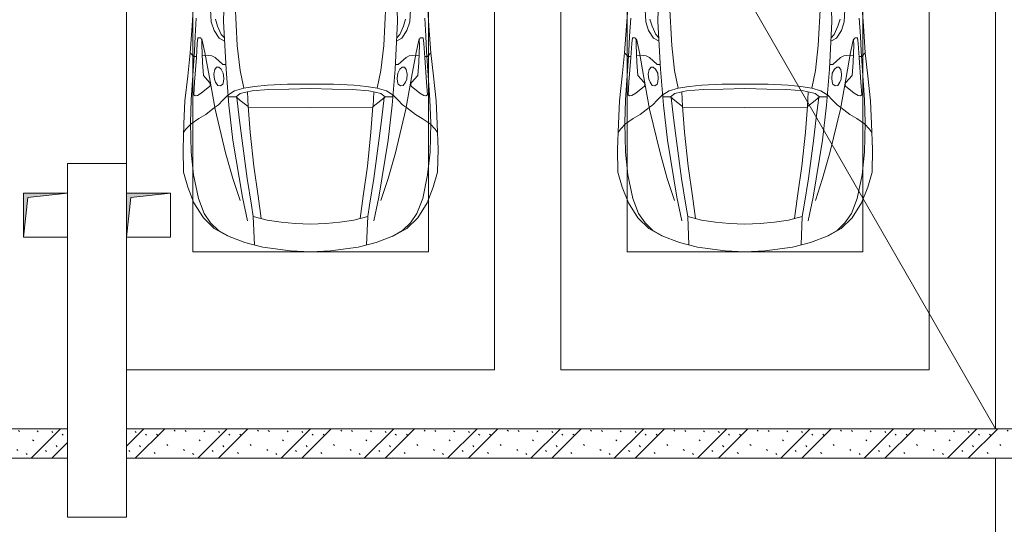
# Model space of a CAD drawing. Header units: millimetres. Extents: x -32229 to 192519, y -13689 to 125138.
# Tile 207 of 256: x 57560 to 64246, y 81301 to 84726. Entities that reach past the tile are written whole.
import ezdxf

# ---------------------------------------------------------------- set-up
doc = ezdxf.new("R2010")
doc.units = ezdxf.units.MM
for name, color, linetype, lineweight in [('A-DETL-GENF-OTLN', 7, 'Continuous', 18), ('A-FLOR-____-OTLN', 7, 'Continuous', 18), ('A-WALL-____-PATT', 7, 'Continuous', 40), ('C-PRKG-____-OTLN', 7, 'Continuous', 18), ('I-WALL-____-MCUT', 7, 'Continuous', 40), ('M-EQPM-____-OTLN', 7, 'Continuous', 18), ('S-COLS-____-MCUT', 7, 'Continuous', 40)]:
    doc.layers.add(name, color=color, linetype=linetype, lineweight=lineweight)
pattern_1 = [(135, (300.56, 377.28), (-565.6854, 6e-14), [10, -790]), (135, (349.8, 474.73), (-565.6854, 6e-14), [10, -790]), (135, (423.93, 473.06), (-565.6854, 6e-14), [10, -790]), (135, (229.92, 447.9), (-565.6854, 6e-14), [10, -790]), (135, (155.08, 447.9), (-565.6854, 6e-14), [10, -790]), (135, (114.9, 369.03), (-565.6854, 6e-14), [10, -790]), (135, (132.43, 285.8), (-565.6854, 6e-14), [10, -790]), (135, (214.66, 322), (-565.6854, 6e-14), [10, -790]), (135, (198.16, 261.88), (-565.6854, 6e-14), [10, -790]), (135, (45.2, 272.9), (-565.6854, 6e-14), [10, -790]), (135, (42.32, 336.16), (-565.6854, 6e-14), [10, -790]), (135, (92.26, 192.24), (-565.6854, 6e-14), [10, -790]), (135, (7.07, 149.2), (-565.6854, 6e-14), [10, -790]), (135, (80.6, 95.1), (-565.6854, 6e-14), [10, -790]), (135, (79.53, 36.94), (-565.6854, 6e-14), [10, -790]), (135, (153.87, 74.56), (-565.6854, 6e-14), [10, -790]), (135, (228.35, 124.8), (-565.6854, 6e-14), [10, -790]), (135, (279.75, 180.4), (-565.6854, 6e-14), [10, -790]), (135, (282.9, 31.63), (-565.6854, 6e-14), [10, -790]), (135, (377.38, 53.45), (-565.6854, 6e-14), [10, -790]), (135, (352.28, 102.7), (-565.6854, 6e-14), [10, -790]), (135, (354.05, 0), (-565.6854, 6e-14), [10, -790]), (135, (553.23, 16.45), (-565.6854, 6e-14), [10, -790]), (135, (542.38, 63.45), (-565.6854, 6e-14), [10, -790]), (135, (536.58, 239.3), (-565.6854, 6e-14), [10, -790]), (135, (475.85, 203.9), (-565.6854, 6e-14), [10, -790]), (135, (475.85, 316.54), (-565.6854, 6e-14), [10, -790]), (135, (520.8, 408.7), (-565.6854, 6e-14), [10, -790]), (135, (551.1, 470.8), (-565.6854, 6e-14), [10, -790]), (135, (235.25, 537.93), (-565.6854, 6e-14), [10, -790]), (135, (407.25, 547.65), (-565.6854, 6e-14), [10, -790]), (135, (94.5, 558.6), (-565.6854, 6e-14), [10, -790]), (135, (46.4, 532.3), (-565.6854, 6e-14), [10, -790]), (135, (85.56, 465.04), (-565.6854, 6e-14), [10, -790]), (135, (355.53, 181.14), (-565.6854, 6e-14), [10, -790]), (135, (362.23, 243.6), (-565.6854, 6e-14), [10, -790]), (135, (413.45, 344.1), (-565.6854, 6e-14), [10, -790]), (135, (286.3, 273.25), (-565.6854, 6e-14), [10, -790]), (135, (423.02, 263.72), (-565.6854, 6e-14), [10, -790]), (135, (162.94, 190.2), (-565.6854, 6e-14), [10, -790]), (135, (470.25, 120.93), (-565.6854, 6e-14), [10, -790]), (135, (484.48, 9.78), (-565.6854, 6e-14), [10, -790]), (45, (0, 212.13), (-565.6854, 0), []), (45, (212.13, 0), (-565.6854, 0), []), (45, (353.55, 0), (-565.6854, 0), []), (45, (0, 353.55), (-565.6854, 0), [])]

# ---------------------------------------------------------------- blocks, each defined once
blk = doc.blocks.new('АР_Машиноместо - 4900x2400_М__5300х2500_-V32--01 ЭЛ')
at = {"layer": 'A-DETL-GENF-OTLN', "color": 253, "lineweight": 13, "true_color": 0xaaaaaa}
for p, q in [((667.8, -2638.3), (659.3, -2936)), ((1832.2, -2638.3), (1840.7, -2936)), ((446, -2964.8), (456.1, -2818.3)), ((2054, -2964.8), (2043.9, -2818.3)), ((618.7, -2966.7), (604.4, -2919.4)), ((659.3, -2936), (676.4, -3260.1)), ((1840.7, -2936), (1823.6, -3260.1)), ((1881.3, -2966.7), (1895.6, -2919.4)), ((432.8, -3149.3), (446, -2964.8)), ((643.6, -3024.6), (618.7, -2966.7)), ((1856.4, -3024.6), (1881.3, -2966.7)), ((2067.2, -3149.3), (2054, -2964.8)), ((485.6, -3046.1), (480.8, -3085)), ((504.5, -3046.6), (485.6, -3046.1)), ((512.2, -3061.4), (504.5, -3046.6)), ((510.9, -3094.6), (512.2, -3061.4)), ((665.1, -3046.1), (643.6, -3024.6)), ((1834.9, -3046.1), (1856.4, -3024.6)), ((1987.8, -3061.4), (1995.5, -3046.6)), ((1989.1, -3094.6), (1987.8, -3061.4)), ((1995.5, -3046.6), (2014.4, -3046.1)), ((2014.4, -3046.1), (2019.2, -3085)), ((480.8, -3085), (474.8, -3179.9)), ((515.3, -3213.7), (510.9, -3094.6)), ((1984.7, -3213.7), (1989.1, -3094.6)), ((2019.2, -3085), (2025.2, -3179.9)), ((415.7, -3305.9), (432.8, -3149.3)), ((456.9, -3174.2), (432.9, -3148.3)), ((475.2, -3173.5), (456.9, -3174.2)), ((474.8, -3179.9), (462.2, -3347.3)), ((558.4, -3165.4), (513.6, -3168)), ((579.5, -3167.7), (558.4, -3165.4)), ((601.7, -3179.4), (579.5, -3167.7)), ((654.5, -3228.1), (601.7, -3179.4)), ((1845.5, -3228.1), (1898.3, -3179.4)), ((1898.3, -3179.4), (1920.5, -3167.7)), ((1920.5, -3167.7), (1941.6, -3165.4)), ((1941.6, -3165.4), (1986.4, -3168)), ((2024.8, -3173.5), (2043.1, -3174.2)), ((2025.2, -3179.9), (2037.8, -3347.3)), ((2043.1, -3174.2), (2067.1, -3148.3)), ((2084.3, -3305.9), (2067.1, -3148.3)), ((522.2, -3303.2), (515.3, -3213.7)), ((599.8, -3262.3), (593.6, -3292.5)), ((612.1, -3245.7), (599.8, -3262.3)), ((626.8, -3246.1), (612.1, -3245.7)), ((643.2, -3259.9), (626.8, -3246.1)), ((657.2, -3286.3), (643.2, -3259.9)), ((674.6, -3227.6), (654.5, -3228.1)), ((676.4, -3260.1), (695.7, -3502.8)), ((1823.6, -3260.1), (1804.3, -3502.8)), ((1825.4, -3227.6), (1845.5, -3228.1)), ((1842.8, -3286.3), (1856.8, -3259.9)), ((1856.8, -3259.9), (1873.2, -3246.1)), ((1873.2, -3246.1), (1887.9, -3245.7)), ((1887.9, -3245.7), (1900.2, -3262.3)), ((1900.2, -3262.3), (1906.4, -3292.5)), ((1977.8, -3303.2), (1984.7, -3213.7)), ((397.1, -3474.2), (415.7, -3305.9)), ((564.6, -3349.7), (522.2, -3303.2)), ((593.6, -3292.5), (597.1, -3327.4)), ((597.1, -3327.4), (605.2, -3346.8)), ((661.1, -3321.2), (657.2, -3286.3)), ((658.7, -3344.5), (661.1, -3321.2)), ((1838.9, -3321.2), (1842.8, -3286.3)), ((1841.3, -3344.5), (1838.9, -3321.2)), ((1902.9, -3327.4), (1894.8, -3346.8)), ((1906.4, -3292.5), (1902.9, -3327.4)), ((1935.4, -3349.7), (1977.8, -3303.2)), ((2102.9, -3474.2), (2084.3, -3305.9)), ((462.2, -3347.3), (456.6, -3434.5)), ((508, -3422.8), (566.8, -3375.1)), ((569.7, -3360.7), (564.6, -3349.7)), ((566.8, -3375.1), (569.7, -3360.7)), ((605.2, -3346.8), (620, -3369.3)), ((620, -3369.3), (638.7, -3372.5)), ((638.7, -3372.5), (654.1, -3360.7)), ((654.1, -3360.7), (658.7, -3344.5)), ((853.3, -3407.2), (811.1, -3414.8)), ((965.3, -3397.8), (853.3, -3407.2)), ((1102.5, -3394.3), (965.3, -3397.8)), ((1250, -3391.3), (1102.5, -3394.3)), ((1250, -3391.3), (1397.5, -3394.3)), ((1397.5, -3394.3), (1534.7, -3397.8)), ((1534.7, -3397.8), (1646.7, -3407.2)), ((1646.7, -3407.2), (1688.9, -3414.8)), ((1845.9, -3360.7), (1841.3, -3344.5)), ((1861.3, -3372.5), (1845.9, -3360.7)), ((1880, -3369.3), (1861.3, -3372.5)), ((1894.8, -3346.8), (1880, -3369.3)), ((1930.3, -3360.7), (1935.4, -3349.7)), ((1933.2, -3375.1), (1930.3, -3360.7)), ((1992, -3422.8), (1933.2, -3375.1)), ((2037.8, -3347.3), (2043.4, -3434.5)), ((390.2, -3630), (397.1, -3474.2)), ((456.6, -3434.5), (466.2, -3441.1)), ((466.2, -3441.1), (481.5, -3439.1)), ((481.5, -3439.1), (508, -3422.8)), ((654.7, -3470.4), (624.9, -3501.2)), ((690.2, -3433.7), (654.7, -3470.4)), ((744.1, -3447.2), (691.3, -3447.2)), ((773, -3424.2), (744.1, -3447.2)), ((744.3, -3447), (773.2, -3472.4)), ((811.1, -3414.8), (773, -3424.2)), ((773.2, -3472.4), (825.6, -3512.1)), ((825.6, -3512.1), (821, -3413)), ((1674.4, -3512.1), (1679, -3413)), ((1726.8, -3472.4), (1674.4, -3512.1)), ((1688.9, -3414.8), (1727, -3424.2)), ((1755.7, -3447), (1726.8, -3472.4)), ((1727, -3424.2), (1755.7, -3447)), ((1755.7, -3447.2), (1808.7, -3447.2)), ((1809.8, -3433.7), (1845.3, -3470.4)), ((1845.3, -3470.4), (1875.1, -3501.2)), ((2018.5, -3439.1), (1992, -3422.8)), ((2033.8, -3441.1), (2018.5, -3439.1)), ((2043.4, -3434.5), (2033.8, -3441.1)), ((2109.8, -3630), (2102.9, -3474.2)), ((598.3, -3518.6), (537.9, -3567)), ((624.9, -3501.2), (598.3, -3518.6)), ((840.1, -3687.8), (826.6, -3509.6)), ((1250, -3520.1), (827.2, -3517.2)), ((1250, -3520.1), (1672.8, -3517.2)), ((1659.9, -3687.8), (1673.4, -3509.6)), ((1875.1, -3501.2), (1901.7, -3518.6)), ((1901.7, -3518.6), (1962.1, -3567)), ((491.4, -3594.2), (438.6, -3629.8)), ((537.9, -3567), (491.4, -3594.2)), ((1962.1, -3567), (2008.6, -3594.2)), ((2008.6, -3594.2), (2061.4, -3629.8)), ((384, -3802.9), (390.2, -3630)), ((403.8, -3665.5), (388.1, -3688.4)), ((438.6, -3629.8), (403.8, -3665.5)), ((2061.4, -3629.8), (2096.2, -3665.5)), ((2096.2, -3665.5), (2111.9, -3688.4)), ((2116, -3802.9), (2109.8, -3630)), ((863.9, -3917.5), (840.1, -3687.8)), ((1636.1, -3917.5), (1659.9, -3687.8)), ((387.4, -3958.4), (384, -3802.9)), ((2112.6, -3958.4), (2116, -3802.9)), ((893.6, -4121.6), (863.9, -3917.5)), ((1606.4, -4121.6), (1636.1, -3917.5)), ((416.4, -4059.2), (387.4, -3958.4)), ((2083.6, -4059.2), (2112.6, -3958.4)), ((458.6, -4167), (416.4, -4059.2)), ((2041.4, -4167), (2083.6, -4059.2)), ((914, -4272.5), (893.6, -4121.6)), ((1586, -4272.5), (1606.4, -4121.6)), ((522.5, -4267.9), (458.6, -4167)), ((1977.5, -4267.9), (2041.4, -4167)), ((596.3, -4340.6), (522.5, -4267.9)), ((955.5, -4283.9), (861, -4259.4)), ((861.2, -4260.3), (869.3, -4451.1)), ((1544.5, -4283.9), (1639, -4259.4)), ((1638.8, -4260.3), (1630.7, -4451.1)), ((1903.7, -4340.6), (1977.5, -4267.9)), ((686, -4391.6), (596.3, -4340.6)), ((1050.4, -4297.3), (955.5, -4283.9)), ((1146, -4306.7), (1050.4, -4297.3)), ((1250, -4312), (1146, -4306.7)), ((1250, -4312), (1354, -4306.7)), ((1354, -4306.7), (1449.6, -4297.3)), ((1449.6, -4297.3), (1544.5, -4283.9)), ((1814, -4391.6), (1903.7, -4340.6)), ((804.4, -4436.7), (686, -4391.6)), ((1695.6, -4436.7), (1814, -4391.6)), ((927, -4466.6), (804.4, -4436.7)), ((1114.6, -4493), (927, -4466.6)), ((1385.4, -4493), (1573, -4466.6)), ((1573, -4466.6), (1695.6, -4436.7)), ((1250, -4500), (1114.6, -4493)), ((1250, -4500), (1385.4, -4493))]:
    blk.add_line(p, q, dxfattribs=at)
at = {"layer": 'A-DETL-GENF-OTLN', "color": 254, "lineweight": 13, "true_color": 0xd4d4d4}
for p, q in [((571.6, -2853.3), (575.7, -2937.4)), ((737.8, -2818.3), (752.8, -3099)), ((1762.2, -2818.3), (1747.2, -3099)), ((1928.4, -2853.3), (1924.3, -2937.4)), ((466.3, -3036.3), (473.9, -2913.7)), ((575.7, -2937.4), (595.2, -2997.9)), ((1924.3, -2937.4), (1904.8, -2997.9)), ((2033.7, -3036.3), (2026.1, -2913.7)), ((595.2, -2997.9), (629, -3048.1)), ((1904.8, -2997.9), (1871, -3048.1)), ((462, -3136.6), (466.3, -3036.3)), ((512.5, -3053.2), (532.7, -3145.9)), ((629, -3048.1), (666.7, -3069.7)), ((1871, -3048.1), (1833.3, -3069.7)), ((1987.5, -3053.2), (1967.3, -3145.9)), ((2038, -3136.6), (2033.7, -3036.3)), ((439.5, -3468.5), (462, -3136.6)), ((752.8, -3099), (771.7, -3268.5)), ((1747.2, -3099), (1728.3, -3268.5)), ((2060.5, -3468.5), (2038, -3136.6)), ((532.7, -3145.9), (564, -3316.2)), ((1967.3, -3145.9), (1936, -3316.2)), ((771.7, -3268.5), (797.1, -3388.2)), ((1728.3, -3268.5), (1702.9, -3388.2)), ((564, -3316.2), (602.3, -3530.2)), ((1936, -3316.2), (1897.7, -3530.2)), ((734.6, -3405.8), (688.5, -3435.5)), ((797.1, -3388.2), (734.6, -3405.8)), ((870, -3377.1), (797.1, -3388.2)), ((957.1, -3368.9), (870, -3377.1)), ((1093.5, -3360.7), (957.1, -3368.9)), ((1250, -3360.7), (1093.5, -3360.7)), ((1250, -3360.7), (1406.5, -3360.7)), ((1406.5, -3360.7), (1542.9, -3368.9)), ((1542.9, -3368.9), (1630, -3377.1)), ((1630, -3377.1), (1702.9, -3388.2)), ((1702.9, -3388.2), (1765.4, -3405.8)), ((1765.4, -3405.8), (1811.5, -3435.5)), ((434.2, -3623.7), (439.5, -3468.5)), ((749.1, -3450.8), (765.5, -3589.1)), ((1750.9, -3450.8), (1734.5, -3589.1)), ((2065.8, -3623.7), (2060.5, -3468.5)), ((602.3, -3530.2), (673.6, -3827.1)), ((695.7, -3502.8), (723.2, -3741.5)), ((1804.3, -3502.8), (1776.8, -3741.5)), ((1897.7, -3530.2), (1826.4, -3827.1)), ((765.5, -3589.1), (785.7, -3746.6)), ((1734.5, -3589.1), (1714.3, -3746.6)), ((438.6, -3823.4), (434.2, -3623.7)), ((2061.4, -3823.4), (2065.8, -3623.7)), ((723.2, -3741.5), (786.9, -4128.3)), ((1776.8, -3741.5), (1713.1, -4128.3)), ((785.7, -3746.6), (819.4, -4000.8)), ((1714.3, -3746.6), (1680.6, -4000.8)), ((454.7, -3976.8), (438.6, -3823.4)), ((673.6, -3827.1), (722.7, -4001.8)), ((1826.4, -3827.1), (1777.3, -4001.8)), ((2045.3, -3976.8), (2061.4, -3823.4)), ((488.6, -4138.1), (454.7, -3976.8)), ((722.7, -4001.8), (771.7, -4149.8)), ((819.4, -4000.8), (849, -4182.8)), ((1680.6, -4000.8), (1651, -4182.8)), ((1777.3, -4001.8), (1728.3, -4149.8)), ((2011.4, -4138.1), (2045.3, -3976.8)), ((527.8, -4239.8), (488.6, -4138.1)), ((786.9, -4128.3), (821.1, -4289.8)), ((1713.1, -4128.3), (1678.9, -4289.8)), ((1972.2, -4239.8), (2011.4, -4138.1)), ((849, -4182.8), (861.2, -4260.3)), ((1651, -4182.8), (1638.8, -4260.3)), ((571.5, -4303.1), (527.8, -4239.8)), ((1928.5, -4303.1), (1972.2, -4239.8)), ((625, -4354.8), (571.5, -4303.1)), ((1875, -4354.8), (1928.5, -4303.1)), ((696.3, -4395.8), (625, -4354.8)), ((1803.7, -4395.8), (1875, -4354.8))]:
    blk.add_line(p, q, dxfattribs=at)
at = {"layer": 'C-PRKG-____-OTLN', "color": 253, "lineweight": 13, "true_color": 0xaaaaaa}
for p, q in [((0, 0), (0, -5300)), ((2500, 0), (2500, -5300)), ((450, -800), (450, -4500)), ((2050, -800), (2050, -4500)), ((450, -4500), (2050, -4500)), ((2500, -5300), (0, -5300))]:
    blk.add_line(p, q, dxfattribs=at)
blk = doc.blocks.new('АР_Машиноместо - 4900x2400_М__5300х2500_-V126--01 ЭЛ')
at = {"layer": 'A-DETL-GENF-OTLN', "color": 253, "lineweight": 13, "true_color": 0xaaaaaa}
for p, q in [((1114.6, 4493), (927, 4466.6)), ((1250, 4500), (1114.6, 4493)), ((1250, 4500), (1385.4, 4493)), ((1385.4, 4493), (1573, 4466.6)), ((804.4, 4436.7), (686, 4391.6)), ((927, 4466.6), (804.4, 4436.7)), ((861.2, 4260.3), (869.3, 4451.1)), ((1573, 4466.6), (1695.6, 4436.7)), ((1638.8, 4260.3), (1630.7, 4451.1)), ((1695.6, 4436.7), (1814, 4391.6)), ((686, 4391.6), (596.3, 4340.6)), ((1814, 4391.6), (1903.7, 4340.6)), ((596.3, 4340.6), (522.5, 4267.9)), ((955.5, 4283.9), (861, 4259.4)), ((1050.4, 4297.3), (955.5, 4283.9)), ((1146, 4306.7), (1050.4, 4297.3)), ((1250, 4312), (1146, 4306.7)), ((1250, 4312), (1354, 4306.7)), ((1354, 4306.7), (1449.6, 4297.3)), ((1449.6, 4297.3), (1544.5, 4283.9)), ((1544.5, 4283.9), (1639, 4259.4)), ((1903.7, 4340.6), (1977.5, 4267.9)), ((522.5, 4267.9), (458.6, 4167)), ((914, 4272.5), (893.6, 4121.6)), ((1586, 4272.5), (1606.4, 4121.6)), ((1977.5, 4267.9), (2041.4, 4167)), ((458.6, 4167), (416.4, 4059.2)), ((2041.4, 4167), (2083.6, 4059.2)), ((893.6, 4121.6), (863.9, 3917.5)), ((1606.4, 4121.6), (1636.1, 3917.5)), ((416.4, 4059.2), (387.4, 3958.4)), ((2083.6, 4059.2), (2112.6, 3958.4)), ((387.4, 3958.4), (384, 3802.9)), ((2112.6, 3958.4), (2116, 3802.9)), ((863.9, 3917.5), (840.1, 3687.8)), ((1636.1, 3917.5), (1659.9, 3687.8)), ((384, 3802.9), (390.2, 3630)), ((2116, 3802.9), (2109.8, 3630)), ((403.8, 3665.5), (388.1, 3688.4)), ((840.1, 3687.8), (826.6, 3509.6)), ((1659.9, 3687.8), (1673.4, 3509.6)), ((2096.2, 3665.5), (2111.9, 3688.4)), ((390.2, 3630), (397.1, 3474.2)), ((438.6, 3629.8), (403.8, 3665.5)), ((491.4, 3594.2), (438.6, 3629.8)), ((2008.6, 3594.2), (2061.4, 3629.8)), ((2061.4, 3629.8), (2096.2, 3665.5)), ((2109.8, 3630), (2102.9, 3474.2)), ((537.9, 3567), (491.4, 3594.2)), ((598.3, 3518.6), (537.9, 3567)), ((1901.7, 3518.6), (1962.1, 3567)), ((1962.1, 3567), (2008.6, 3594.2)), ((624.9, 3501.2), (598.3, 3518.6)), ((654.7, 3470.4), (624.9, 3501.2)), ((676.4, 3260.1), (695.7, 3502.8)), ((773.2, 3472.4), (825.6, 3512.1)), ((825.6, 3512.1), (821, 3413)), ((1250, 3520.1), (827.2, 3517.2)), ((1250, 3520.1), (1672.8, 3517.2)), ((1674.4, 3512.1), (1679, 3413)), ((1726.8, 3472.4), (1674.4, 3512.1)), ((1823.6, 3260.1), (1804.3, 3502.8)), ((1845.3, 3470.4), (1875.1, 3501.2)), ((1875.1, 3501.2), (1901.7, 3518.6)), ((397.1, 3474.2), (415.7, 3305.9)), ((456.6, 3434.5), (466.2, 3441.1)), ((462.2, 3347.3), (456.6, 3434.5)), ((466.2, 3441.1), (481.5, 3439.1)), ((481.5, 3439.1), (508, 3422.8)), ((508, 3422.8), (566.8, 3375.1)), ((690.2, 3433.7), (654.7, 3470.4)), ((744.1, 3447.2), (691.3, 3447.2)), ((773, 3424.2), (744.1, 3447.2)), ((744.3, 3447), (773.2, 3472.4)), ((811.1, 3414.8), (773, 3424.2)), ((853.3, 3407.2), (811.1, 3414.8)), ((1646.7, 3407.2), (1688.9, 3414.8)), ((1688.9, 3414.8), (1727, 3424.2)), ((1755.7, 3447), (1726.8, 3472.4)), ((1727, 3424.2), (1755.7, 3447)), ((1755.7, 3447.2), (1808.7, 3447.2)), ((1809.8, 3433.7), (1845.3, 3470.4)), ((1992, 3422.8), (1933.2, 3375.1)), ((2018.5, 3439.1), (1992, 3422.8)), ((2033.8, 3441.1), (2018.5, 3439.1)), ((2043.4, 3434.5), (2033.8, 3441.1)), ((2037.8, 3347.3), (2043.4, 3434.5)), ((2102.9, 3474.2), (2084.3, 3305.9)), ((474.8, 3179.9), (462.2, 3347.3)), ((564.6, 3349.7), (522.2, 3303.2)), ((569.7, 3360.7), (564.6, 3349.7)), ((566.8, 3375.1), (569.7, 3360.7)), ((597.1, 3327.4), (605.2, 3346.8)), ((605.2, 3346.8), (620, 3369.3)), ((620, 3369.3), (638.7, 3372.5)), ((638.7, 3372.5), (654.1, 3360.7)), ((654.1, 3360.7), (658.7, 3344.5)), ((658.7, 3344.5), (661.1, 3321.2)), ((965.3, 3397.8), (853.3, 3407.2)), ((1102.5, 3394.3), (965.3, 3397.8)), ((1250, 3391.3), (1102.5, 3394.3)), ((1250, 3391.3), (1397.5, 3394.3)), ((1397.5, 3394.3), (1534.7, 3397.8)), ((1534.7, 3397.8), (1646.7, 3407.2)), ((1841.3, 3344.5), (1838.9, 3321.2)), ((1845.9, 3360.7), (1841.3, 3344.5)), ((1861.3, 3372.5), (1845.9, 3360.7)), ((1880, 3369.3), (1861.3, 3372.5)), ((1894.8, 3346.8), (1880, 3369.3)), ((1902.9, 3327.4), (1894.8, 3346.8)), ((1933.2, 3375.1), (1930.3, 3360.7)), ((1930.3, 3360.7), (1935.4, 3349.7)), ((1935.4, 3349.7), (1977.8, 3303.2)), ((2025.2, 3179.9), (2037.8, 3347.3)), ((415.7, 3305.9), (432.8, 3149.3)), ((522.2, 3303.2), (515.3, 3213.7)), ((593.6, 3292.5), (597.1, 3327.4)), ((599.8, 3262.3), (593.6, 3292.5)), ((657.2, 3286.3), (643.2, 3259.9)), ((661.1, 3321.2), (657.2, 3286.3)), ((1838.9, 3321.2), (1842.8, 3286.3)), ((1842.8, 3286.3), (1856.8, 3259.9)), ((1900.2, 3262.3), (1906.4, 3292.5)), ((1906.4, 3292.5), (1902.9, 3327.4)), ((1977.8, 3303.2), (1984.7, 3213.7)), ((2084.3, 3305.9), (2067.1, 3148.3)), ((515.3, 3213.7), (510.9, 3094.6)), ((612.1, 3245.7), (599.8, 3262.3)), ((654.5, 3228.1), (601.7, 3179.4)), ((626.8, 3246.1), (612.1, 3245.7)), ((643.2, 3259.9), (626.8, 3246.1)), ((674.6, 3227.6), (654.5, 3228.1)), ((659.3, 2936), (676.4, 3260.1)), ((1840.7, 2936), (1823.6, 3260.1)), ((1825.4, 3227.6), (1845.5, 3228.1)), ((1845.5, 3228.1), (1898.3, 3179.4)), ((1856.8, 3259.9), (1873.2, 3246.1)), ((1873.2, 3246.1), (1887.9, 3245.7)), ((1887.9, 3245.7), (1900.2, 3262.3)), ((1984.7, 3213.7), (1989.1, 3094.6)), ((432.8, 3149.3), (446, 2964.8)), ((456.9, 3174.2), (432.9, 3148.3)), ((475.2, 3173.5), (456.9, 3174.2)), ((480.8, 3085), (474.8, 3179.9)), ((558.4, 3165.4), (513.6, 3168)), ((579.5, 3167.7), (558.4, 3165.4)), ((601.7, 3179.4), (579.5, 3167.7)), ((1898.3, 3179.4), (1920.5, 3167.7)), ((1920.5, 3167.7), (1941.6, 3165.4)), ((1941.6, 3165.4), (1986.4, 3168)), ((2019.2, 3085), (2025.2, 3179.9)), ((2024.8, 3173.5), (2043.1, 3174.2)), ((2043.1, 3174.2), (2067.1, 3148.3)), ((2067.2, 3149.3), (2054, 2964.8)), ((485.6, 3046.1), (480.8, 3085)), ((510.9, 3094.6), (512.2, 3061.4)), ((1989.1, 3094.6), (1987.8, 3061.4)), ((2014.4, 3046.1), (2019.2, 3085)), ((504.5, 3046.6), (485.6, 3046.1)), ((512.2, 3061.4), (504.5, 3046.6)), ((643.6, 3024.6), (618.7, 2966.7)), ((665.1, 3046.1), (643.6, 3024.6)), ((1834.9, 3046.1), (1856.4, 3024.6)), ((1856.4, 3024.6), (1881.3, 2966.7)), ((1987.8, 3061.4), (1995.5, 3046.6)), ((1995.5, 3046.6), (2014.4, 3046.1)), ((446, 2964.8), (456.1, 2818.3)), ((618.7, 2966.7), (604.4, 2919.4)), ((1881.3, 2966.7), (1895.6, 2919.4)), ((2054, 2964.8), (2043.9, 2818.3)), ((667.8, 2638.3), (659.3, 2936)), ((1832.2, 2638.3), (1840.7, 2936))]:
    blk.add_line(p, q, dxfattribs=at)
at = {"layer": 'A-DETL-GENF-OTLN', "color": 254, "lineweight": 13, "true_color": 0xd4d4d4}
for p, q in [((625, 4354.8), (571.5, 4303.1)), ((696.3, 4395.8), (625, 4354.8)), ((1803.7, 4395.8), (1875, 4354.8)), ((1875, 4354.8), (1928.5, 4303.1)), ((571.5, 4303.1), (527.8, 4239.8)), ((786.9, 4128.3), (821.1, 4289.8)), ((1713.1, 4128.3), (1678.9, 4289.8)), ((1928.5, 4303.1), (1972.2, 4239.8)), ((527.8, 4239.8), (488.6, 4138.1)), ((849, 4182.8), (861.2, 4260.3)), ((1651, 4182.8), (1638.8, 4260.3)), ((1972.2, 4239.8), (2011.4, 4138.1)), ((722.7, 4001.8), (771.7, 4149.8)), ((819.4, 4000.8), (849, 4182.8)), ((1680.6, 4000.8), (1651, 4182.8)), ((1777.3, 4001.8), (1728.3, 4149.8)), ((488.6, 4138.1), (454.7, 3976.8)), ((723.2, 3741.5), (786.9, 4128.3)), ((1776.8, 3741.5), (1713.1, 4128.3)), ((2011.4, 4138.1), (2045.3, 3976.8)), ((454.7, 3976.8), (438.6, 3823.4)), ((673.6, 3827.1), (722.7, 4001.8)), ((785.7, 3746.6), (819.4, 4000.8)), ((1714.3, 3746.6), (1680.6, 4000.8)), ((1826.4, 3827.1), (1777.3, 4001.8)), ((2045.3, 3976.8), (2061.4, 3823.4)), ((438.6, 3823.4), (434.2, 3623.7)), ((602.3, 3530.2), (673.6, 3827.1)), ((1897.7, 3530.2), (1826.4, 3827.1)), ((2061.4, 3823.4), (2065.8, 3623.7)), ((765.5, 3589.1), (785.7, 3746.6)), ((1734.5, 3589.1), (1714.3, 3746.6)), ((695.7, 3502.8), (723.2, 3741.5)), ((1804.3, 3502.8), (1776.8, 3741.5)), ((434.2, 3623.7), (439.5, 3468.5)), ((2065.8, 3623.7), (2060.5, 3468.5)), ((749.1, 3450.8), (765.5, 3589.1)), ((1750.9, 3450.8), (1734.5, 3589.1)), ((564, 3316.2), (602.3, 3530.2)), ((1936, 3316.2), (1897.7, 3530.2)), ((439.5, 3468.5), (462, 3136.6)), ((734.6, 3405.8), (688.5, 3435.5)), ((1765.4, 3405.8), (1811.5, 3435.5)), ((2060.5, 3468.5), (2038, 3136.6)), ((797.1, 3388.2), (734.6, 3405.8)), ((771.7, 3268.5), (797.1, 3388.2)), ((870, 3377.1), (797.1, 3388.2)), ((957.1, 3368.9), (870, 3377.1)), ((1093.5, 3360.7), (957.1, 3368.9)), ((1250, 3360.7), (1093.5, 3360.7)), ((1250, 3360.7), (1406.5, 3360.7)), ((1406.5, 3360.7), (1542.9, 3368.9)), ((1542.9, 3368.9), (1630, 3377.1)), ((1630, 3377.1), (1702.9, 3388.2)), ((1702.9, 3388.2), (1765.4, 3405.8)), ((1728.3, 3268.5), (1702.9, 3388.2)), ((532.7, 3145.9), (564, 3316.2)), ((1967.3, 3145.9), (1936, 3316.2)), ((752.8, 3099), (771.7, 3268.5)), ((1747.2, 3099), (1728.3, 3268.5)), ((512.5, 3053.2), (532.7, 3145.9)), ((1987.5, 3053.2), (1967.3, 3145.9)), ((462, 3136.6), (466.3, 3036.3)), ((737.8, 2818.3), (752.8, 3099)), ((1762.2, 2818.3), (1747.2, 3099)), ((2038, 3136.6), (2033.7, 3036.3)), ((466.3, 3036.3), (473.9, 2913.7)), ((595.2, 2997.9), (629, 3048.1)), ((629, 3048.1), (666.7, 3069.7)), ((1871, 3048.1), (1833.3, 3069.7)), ((1904.8, 2997.9), (1871, 3048.1)), ((2033.7, 3036.3), (2026.1, 2913.7)), ((575.7, 2937.4), (595.2, 2997.9)), ((1924.3, 2937.4), (1904.8, 2997.9)), ((571.6, 2853.3), (575.7, 2937.4)), ((1928.4, 2853.3), (1924.3, 2937.4))]:
    blk.add_line(p, q, dxfattribs=at)
at = {"layer": 'C-PRKG-____-OTLN', "color": 253, "lineweight": 13, "true_color": 0xaaaaaa}
for p, q in [((2500, 5300), (0, 5300)), ((0, 0), (0, 5300)), ((450, 4500), (2050, 4500)), ((450, 800), (450, 4500)), ((2050, 800), (2050, 4500)), ((2500, 2300), (2500, 3900))]:
    blk.add_line(p, q, dxfattribs=at)
blk = doc.blocks.new('АР_Канал вертикальный прямоугольный - ВК-6260788--01 ЭЛ')
at = {"layer": 'M-EQPM-____-OTLN', "lineweight": 13, "true_color": 0xe2e2e2}
blk.add_hatch(color=254, dxfattribs=at).paths.add_polyline_path([(-150, -150), (-120, 120), (150, 150), (-150, 150)])
at = {"layer": 'M-EQPM-____-OTLN', "color": 253, "lineweight": 13, "true_color": 0xaaaaaa}
for p, q in [((150, 150), (-150, 150)), ((-150, 150), (-150, -150)), ((150, 150), (-150, 150)), ((-150, 150), (-150, -150)), ((-150, -150), (-150, 150)), ((-150, 150), (150, 150)), ((-120, 120), (150, 150)), ((-120, 120), (150, 150)), ((150, -150), (150, 150)), ((150, 150), (150, -150)), ((-150, -150), (-120, 120)), ((-150, -150), (-120, 120)), ((-150, -150), (150, -150)), ((150, -150), (-150, -150))]:
    blk.add_line(p, q, dxfattribs=at)
blk = doc.blocks.new('Наметкина 10_РД_АР_П_отсоединено_rvt-1--01 ЭЛ')
at = {"layer": 'A-WALL-____-PATT', "lineweight": 5, "true_color": 0xaaaaaa}
h = blk.add_hatch(dxfattribs=at)
h.set_pattern_fill('FP_6', color=253, style=0, pattern_type=2)
h.set_pattern_definition(pattern_1)
h.paths.add_polyline_path([(57885.3, 81750), (57885.3, 81950), (51205.3, 81950), (51205.3, 81750), (56686.5, 81750)])
h = blk.add_hatch(dxfattribs=at)
h.set_pattern_fill('FP_6', color=253, style=0, pattern_type=2)
h.set_pattern_definition(pattern_1)
h.paths.add_polyline_path([(64685.3, 81750), (64685.3, 81950), (58285.3, 81950), (58285.3, 81750), (60698.9, 81750)])
at = {"layer": 'A-FLOR-____-OTLN', "color": 253, "lineweight": 13, "true_color": 0xaaaaaa}
for p, q in [((64185.3, 88150.3), (64185.3, 81950)), ((64185.3, 88150.3), (64185.3, 81950)), ((64185.3, 81950), (60680.3, 88050)), ((64185.3, 81750), (64185.3, 80299.9))]:
    blk.add_line(p, q, dxfattribs=at)
at = {"layer": 'I-WALL-____-MCUT', "color": 253, "lineweight": 13, "true_color": 0xaaaaaa}
for p, q in [((57885.3, 81950), (51205.3, 81950)), ((57885.3, 81750), (57885.3, 81950)), ((64685.3, 81950), (58285.3, 81950)), ((58285.3, 81950), (58285.3, 81750)), ((51205.3, 81750), (57885.3, 81750)), ((58285.3, 81750), (64685.3, 81750))]:
    blk.add_line(p, q, dxfattribs=at)
at = {"layer": 'S-COLS-____-MCUT', "color": 253, "lineweight": 15, "true_color": 0xaaaaaa}
for p, q in [((57885.3, 83750), (57885.3, 83550)), ((58285.3, 83750), (57885.3, 83750)), ((58285.3, 83550), (58285.3, 83750)), ((57885.3, 83250), (57885.3, 81350)), ((58285.3, 81350), (58285.3, 83250)), ((57885.3, 81350), (58285.3, 81350))]:
    blk.add_line(p, q, dxfattribs=at)
at = {"layer": 'C-PRKG-____-OTLN', "color": 253, "lineweight": 13, "true_color": 0xaaaaaa, "rotation": 180}
blk.add_blockref('АР_Машиноместо - 4900x2400_М__5300х2500_-V126--01 ЭЛ', (60785.3, 87650), dxfattribs=at)
at = {"layer": 'C-PRKG-____-OTLN', "color": 253, "lineweight": 13, "true_color": 0xaaaaaa}
blk.add_blockref('АР_Машиноместо - 4900x2400_М__5300х2500_-V32--01 ЭЛ', (61235.3, 87650), dxfattribs=at)
at = {"layer": 'M-EQPM-____-OTLN', "color": 253, "lineweight": 13, "true_color": 0xaaaaaa}
for p in [(57735.3, 83400), (58435.3, 83400)]:
    blk.add_blockref('АР_Канал вертикальный прямоугольный - ВК-6260788--01 ЭЛ', p, dxfattribs=at)

msp = doc.modelspace()

# ---------------------------------------------------------------- block references
at = {"lineweight": 5}
msp.add_blockref('Наметкина 10_РД_АР_П_отсоединено_rvt-1--01 ЭЛ', (0, 0), dxfattribs=at)

doc.saveas('drawing.dxf')
